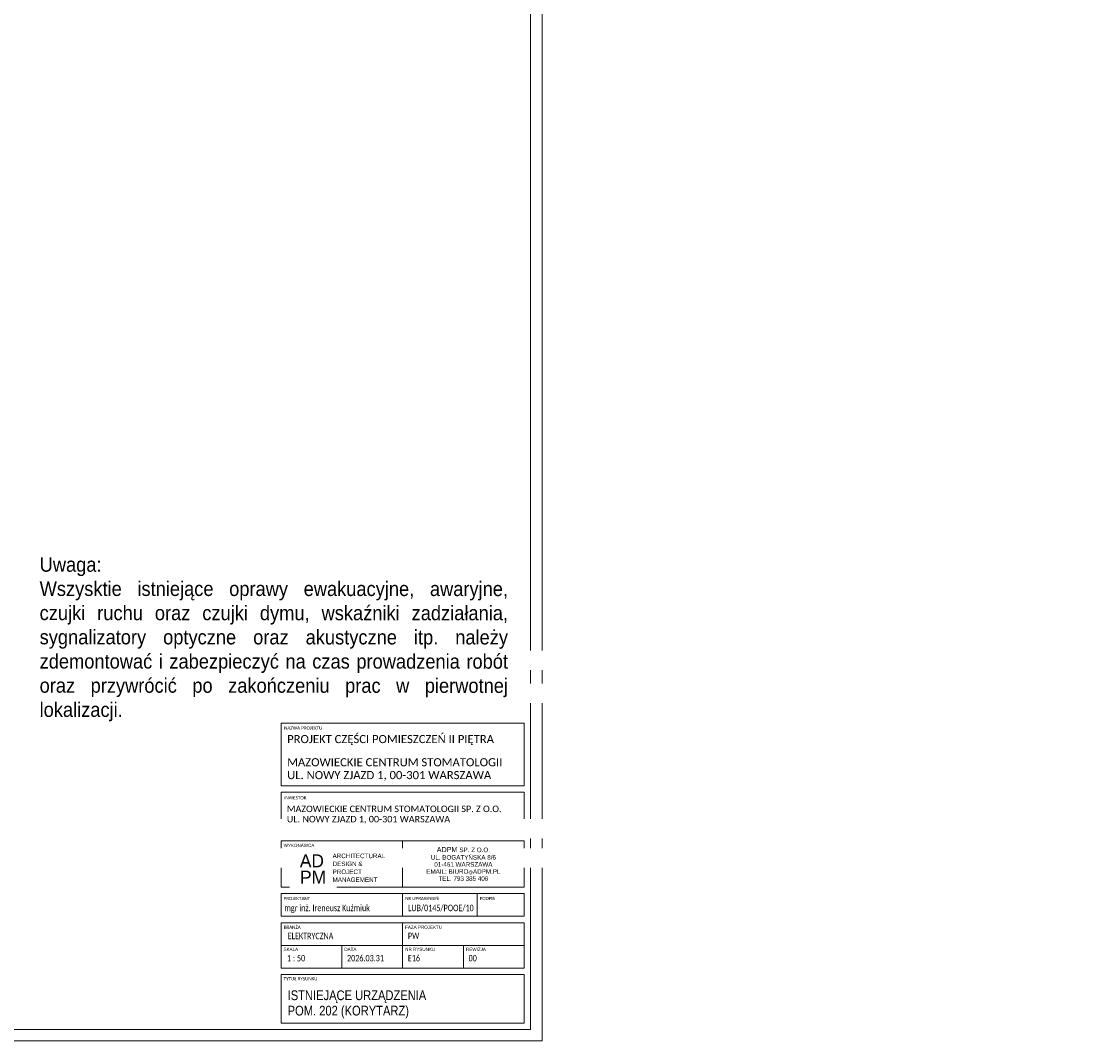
# Model space of a CAD drawing. Header units: centimetres. Extents: x 690840 to 714026, y 27673 to 40762.
# Tile 103 of 162: x 707665 to 709297, y 29777 to 31351. Entities that reach past the tile are written whole.
import ezdxf

# ---------------------------------------------------------------- set-up
doc = ezdxf.new("R2010")
doc.units = ezdxf.units.CM
doc.layers.get('0').update_dxf_attribs({"lineweight": 9})
doc.layers.add('Obrys powierzchni', color=50, linetype='Continuous', lineweight=9, plot=False)
doc.layers.add('Opis', color=102, linetype='Continuous', lineweight=9)
doc.layers.add('S3_ramka', color=7, linetype='Continuous', lineweight=5)
for name, color, linetype, lineweight, true_color in [('S3_ele.CD', 7, 'Continuous', 5, 0xff0f0f), ('S3_ele.SA', 7, 'Continuous', 5, 0xff0f0f), ('S3_ele.SO', 7, 'Continuous', 5, 0xff0f0f), ('S3_ele.WZ', 7, 'Continuous', 5, 0xff0f0f)]:
    doc.layers.add(name, color=color, linetype=linetype, lineweight=lineweight, true_color=true_color)
doc.styles.add('Arial Narrow_4', font='ARIALN.TTF', dxfattribs={"height": 0.2})
doc.styles.add('Arial Narrow_5', font='ARIALN.TTF', dxfattribs={"height": 0.3})
doc.styles.add('Arial Narrow_7', font='ARIALN.TTF', dxfattribs={"height": 0.25})
doc.styles.add('Arial_4', font='arial.ttf', dxfattribs={"height": 0.1})
doc.styles.add('Arial_5', font='arial.ttf', dxfattribs={"height": 0.15})
doc.styles.add('ARIELCE', font='arial.ttf', dxfattribs={"width": 0.9})

# ---------------------------------------------------------------- blocks, each defined once
blk = doc.blocks.new('zw$7FBA')
at = {"lineweight": 0, "ltscale": 1.6}
blk.add_line((-197.5, 291.4), (-197.5, 219.8), dxfattribs=at)
at = {"layer": 'S3_ramka'}
for p, q in [((-385, 376.4), (-385, 473.1)), ((-385, 473.1), (-10, 473.1)), ((-10, 376.4), (-10, 473.1)), ((-385, 376.4), (-10, 376.4)), ((-385, 301.4), (-385, 366.4)), ((-385, 366.4), (-10, 366.4)), ((-10, 301.4), (-10, 366.4)), ((-385, 301.4), (-10, 301.4)), ((-385, 291.4), (-10, 291.4)), ((-385, 219.8), (-385, 291.4)), ((-10, 219.8), (-10, 291.4)), ((-385, 219.8), (-10, 219.8)), ((-385, 174.8), (-385, 209.8)), ((-385, 209.8), (-10, 209.8)), ((-197.5, 174.8), (-197.5, 209.8)), ((-82.5, 174.8), (-82.5, 209.8)), ((-10, 174.8), (-10, 209.8)), ((-10, 174.8), (-385, 174.8)), ((-385, 164.8), (-385, 94.8)), ((-385, 164.8), (-10, 164.8)), ((-197.5, 164.8), (-197.5, 94.8)), ((-10, 164.8), (-10, 94.8)), ((-385, 129.8), (-10, 129.8)), ((-385, 94.8), (-10, 94.8)), ((-385, 84.8), (-385, 10)), ((-385, 84.8), (-10, 84.8)), ((-10, 84.8), (-10, 10)), ((-385, 10), (-10, 10))]:
    blk.add_line(p, q, dxfattribs=at)
for s, insert, char_height, width, attachment_point, line_spacing_factor, style in [('{\\A1;\\fCalibri Light|b0|i0|c238|p34;\\C7;MAZOWIECKIE CENTRUM STOMATOLOGII\\PUL. NOWY ZJAZD 1, 00-301 WARSZAWA}', (-375.7, 418.8), 12.5, 331.75, 1, 0.949189, 'Arial Narrow_7'), ('\\pxqc,t7.937503,15.874997,23.8125,31.750003,39.687497,47.625,55.562504,63.499997,71.4375,79.375003,87.312497,95.25,103.187503,111.124997,119.0625,127.000003,134.937497,142.875,150.812503,158.749997,166.6875,174.625003,182.562497,190.5,198.437503,206.374997,214.3125,222.250004,230.187497,238.125,246.062503,253.999997;{\\fTw Cen MT|b0|i0|c238|p34;ADPM \\H0.875x;SP. Z O.O.\\PUL. BOGATYŃSKA 8/6 \\P01-461 WARSZAWA\\PEMAIL: BIURO\\H0.714286x;@\\H1.4x;ADPM.PL\\PTEL. 793 385 406}', (-103.8, 255.6), 8, 187.5, 5, 0.936439, 'Arial_5'), ('\\pxsm1.05,qc;{\\fTw Cen MT|b0|i0|c238|p34;AD}', (-337.5, 260.4), 20, 52.507, 5, 0.936439, 'Arial_5')]:
    blk.add_mtext(s, dxfattribs=dict(at, insert=insert, char_height=char_height, width=width, attachment_point=attachment_point, line_spacing_factor=line_spacing_factor, style=style))
at = {"layer": 'S3_ramka', "char_height": 5, "attachment_point": 1, "style": 'Arial_4', "bg_fill": 3, "box_fill_scale": 1.25, "bg_fill_color": 256, "bg_fill_true_color": 13158600, "bg_fill_transparency": 0}
for s, insert, width, line_spacing_factor in [('\\pxt12.7,25.4,38.1,50.8,63.5,76.2,88.9,101.6,114.3,127,139.7,152.4,165.1,177.8,190.5,203.2,215.9,228.6,241.3,254,266.7,279.4,292.1,304.8,317.5,330.2,342.9,355.6,368.3,381,393.7,406.4;{\\fCalibri|b0|i0|c238|p34;NAZWA PROJEKTU}', (-380.4, 467.9), 95.6, 0.936439), ('\\pxt12.7,25.4,38.1,50.8,63.5,76.2,88.9,101.6,114.3,127,139.7,152.4,165.1,177.8,190.5,203.2,215.9,228.6,241.3,254,266.7,279.4,292.1,304.8,317.5,330.2,342.9,355.6,368.3,381,393.7,406.4;{\\fCalibri|b0|i0|c238|p34;INWESTOR }', (-380.4, 360.2), 98.25, 0.936439), ('{\\fCalibri|b0|i0|c238|p34;}WYKONAWCA', (-381.1, 286.7), 98.25, 0.936439), ('\\pxt12.7,25.4,38.1,50.8,63.5,76.2,88.9,101.6,114.3,127,139.7,152.4,165.1,177.8,190.5,203.2,215.9,228.6,241.3,254,266.7,279.4,292.1,304.8,317.5,330.2,342.9,355.6,368.3,381,393.7,406.4;{\\fCalibri|b0|i0|c238|p34;PROJEKTANT}', (-381.1, 204.8), 94.25, 0.936439), ('\\pxt12.7,25.4,38.1,50.8,63.5,76.2,88.9,101.6,114.3,127,139.7,152.4,165.1,177.8,190.5,203.2,215.9,228.6,241.3,254,266.7,279.4,292.1,304.8,317.5,330.2,342.9,355.6,368.3,381,393.7,406.4;{\\fCalibri|b0|i0|c238|p34;NR UPRAWNIEŃ}', (-193.6, 204.8), 94.25, 0.936439), ('\\pxt12.7,25.4,38.1,50.8,63.5,76.2,88.9,101.6,114.3,127,139.7,152.4,165.1,177.8,190.5,203.2,215.9,228.6,241.3,254,266.7,279.4,292.1,304.8,317.5,330.2,342.9,355.6,368.3,381,393.7,406.4;{\\fCalibri|b0|i0|c238|p34;PODPIS}', (-78.6, 204.8), 55.45, 0.936439), ('\\pxt1.25,2.5,3.75,5,6.25,7.5,8.75,10,11.25,12.5,13.75,15,16.25,17.5,18.75,20,21.25,22.5,23.75,25,26.25,27.5,28.75,30,31.25,32.5,33.75,35,36.25,37.5,38.75,40;{\\fCalibri|b0|i0|c238|p34;BRANŻA}', (-381, 160.4), 94.25, 0.949189), ('\\pxt1.25,2.5,3.75,5,6.25,7.5,8.75,10,11.25,12.5,13.75,15,16.25,17.5,18.75,20,21.25,22.5,23.75,25,26.25,27.5,28.75,30,31.25,32.5,33.75,35,36.25,37.5,38.75,40;{FAZA PROJEKTU}', (-193.7, 160.4), 94.25, 0.949189), ('\\pxt1.25,2.5,3.75,5,6.25,7.5,8.75,10,11.25,12.5,13.75,15,16.25,17.5,18.75,20,21.25,22.5,23.75,25,26.25,27.5,28.75,30,31.25,32.5,33.75,35,36.25,37.5,38.75,40;{SKALA}', (-381.3, 126.3), 94.25, 0.949189), ('\\pxt1.25,2.5,3.75,5,6.25,7.5,8.75,10,11.25,12.5,13.75,15,16.25,17.5,18.75,20,21.25,22.5,23.75,25,26.25,27.5,28.75,30,31.25,32.5,33.75,35,36.25,37.5,38.75,40;NR RYSUNKU', (-193.5, 126.3), 94.25, 0.949189), ('\\pxt1.25,2.5,3.75,5,6.25,7.5,8.75,10,11.25,12.5,13.75,15,16.25,17.5,18.75,20,21.25,22.5,23.75,25,26.25,27.5,28.75,30,31.25,32.5,33.75,35,36.25,37.5,38.75,40;{\\fCalibri|b0|i0|c238|p34;TYTUŁ RYSUNKU }', (-381.1, 80.9), 94.25, 0.949189)]:
    blk.add_mtext(s, dxfattribs=dict(at, insert=insert, width=width, line_spacing_factor=line_spacing_factor))
at = {"layer": 'S3_ramka', "insert": (-335.7, 235.2), "char_height": 20, "width": 52.507, "attachment_point": 5, "line_spacing_factor": 0.936439, "style": 'Arial_5', "bg_fill": 2}
blk.add_mtext('{\\fTw Cen MT|b0|i0|c238|p34;PM}', dxfattribs=at)
at = {"lineweight": 0, "ltscale": 1.6, "const_width": 0.2}
blk.add_lwpolyline([(-358, 251.1), (-316.7, 251.1)], dxfattribs=at)
at = {"layer": 'S3_ramka'}
for p, q in [((-291.3, 129.8), (-291.3, 94.3)), ((-103.8, 129.8), (-103.8, 94.8))]:
    blk.add_line(p, q, dxfattribs=at)
for s, insert, char_height, width, attachment_point, line_spacing_factor, style in [('\\pxql;{\\fCalibri Light|b0|i0|c238|p34;PROJEKT CZĘŚCI POMIESZCZEŃ II PIĘTRA}', (-375.7, 454.6), 12.5, 352.9, 1, 0.949189, 'Arial Narrow_7'), ('{\\A1;\\fCalibri Light|b0|i0|c238|p34;\\C7;MAZOWIECKIE CENTRUM STOMATOLOGII SP. Z O.O.\\PUL. NOWY ZJAZD 1, 00-301 WARSZAWA}', (-376.1, 345.6), 10, 380.079, 1, 0.949189, 'Arial Narrow_4'), ('\\pxsm1.05,ql;{\\fTw Cen MT|b0|i0|c238|p34;ARCHITECTURAL\\PDESIGN &\\PPROJECT\\PMANAGEMENT}', (-233.6, 249.6), 7, 143.965, 5, 0.936439, 'Arial_5'), ('\\pxql;{\\A1;\\fCalibri Light|b0|i0|c238|p34;\\W0.8;\\C7;\\A0;\\C256;mgr inż. Ireneusz Kuźmiuk}', (-379.9, 192.7), 10, 199.383, 1, 0.949189, 'Arial Narrow_4'), ('\\pxql;{\\A1;\\fCalibri Light|b0|i0|c238|p34;\\W0.8;\\C7;\\A0;LUB/0145/POOE/10}', (-189.3, 192.7), 10, 123.723, 1, 0.949189, 'Arial Narrow_4'), ('\\pxt6.35,12.7,19.05,25.4,31.75,38.1,44.45,50.8,57.15,63.5,69.85,76.2,82.55,88.9,95.25,101.6,107.95,114.3,120.65,127,133.35,139.7,146.05,152.4,158.75,165.1,171.45,177.8,184.15,190.5,196.85,203.2;{\\fCalibri|b0|i0|c238|p34;\\W0.8;ELEKTRYCZNA}', (-374.9, 149.4), 10, 141.9, 1, 0.949189, 'Arial Narrow_4')]:
    blk.add_mtext(s, dxfattribs=dict(at, insert=insert, char_height=char_height, width=width, attachment_point=attachment_point, line_spacing_factor=line_spacing_factor, style=style))
at = {"layer": 'S3_ramka', "char_height": 5, "attachment_point": 1, "line_spacing_factor": 0.949189, "style": 'Arial_4', "bg_fill": 3, "box_fill_scale": 1.25, "bg_fill_color": 256, "bg_fill_true_color": 13158600, "bg_fill_transparency": 0}
for s, insert, width in [('\\pxt1.25,2.5,3.75,5,6.25,7.5,8.75,10,11.25,12.5,13.75,15,16.25,17.5,18.75,20,21.25,22.5,23.75,25,26.25,27.5,28.75,30,31.25,32.5,33.75,35,36.25,37.5,38.75,40;DATA', (-287.5, 126.3), 56.775), ('\\pxt1.25,2.5,3.75,5,6.25,7.5,8.75,10,11.25,12.5,13.75,15,16.25,17.5,18.75,20,21.25,22.5,23.75,25,26.25,27.5,28.75,30,31.25,32.5,33.75,35,36.25,37.5,38.75,40;REWIZJA', (-99.7, 126.3), 64.44)]:
    blk.add_mtext(s, dxfattribs=dict(at, insert=insert, width=width))

msp = doc.modelspace()

# ---------------------------------------------------------------- linework, layer by layer
at = {"layer": 'Obrys powierzchni', "ltscale": 1.6}
for points in [[(706369, 32747.2), (708469, 32747.2), (708469, 29777.2), (706369, 29777.2)], [(706386.5, 32729.7), (708451.5, 32729.7), (708451.5, 29794.7), (706386.5, 29794.7)]]:
    msp.add_lwpolyline(points, close=True, dxfattribs=at)

# ---------------------------------------------------------------- texts
at = {"layer": 'S3_ramka', "lineweight": 0, "insert": (708076.6, 29833.5), "char_height": 15, "width": 343.65, "attachment_point": 4, "line_spacing_factor": 0.949189, "style": 'Arial Narrow_5'}
msp.add_mtext('\\pxt4.23333,8.46667,12.7,16.93333,21.16667,25.4,29.63333,33.86667,38.1,42.33333,46.56667,50.8,55.03333,59.26667,63.5,67.73333,71.96667,76.2,80.43333,84.66667,88.9,93.13333,97.36667,101.6,105.83333,110.06667,114.3,118.53333,122.76667,127,131.23333,135.46667;ISTNIEJĄCE URZĄDZENIA\\PPOM. 202 (KORYTARZ)', dxfattribs=at)

# ---------------------------------------------------------------- next in the draw order: texts
at = {"layer": 'S3_ramka', "lineweight": 0, "char_height": 10, "line_spacing_factor": 0.949189, "style": 'Arial Narrow_4', "bg_fill": 2}
for s, insert, width, attachment_point in [('\\pxt6.35,12.7,19.05,25.4,31.75,38.1,44.45,50.8,57.15,63.5,69.85,76.2,82.55,88.9,95.25,101.6,107.95,114.3,120.65,127,133.35,139.7,146.05,152.4,158.75,165.1,171.45,177.8,184.15,190.5,196.85,203.2;{\\fCalibri|b0|i0|c238|p34;\\W0.8;PW}', (708262.1, 29944.4), 141.9, 1), ('\\pxql,t6.35,12.7,19.05,25.4,31.75,38.1,44.45,50.8,57.15,63.5,69.85,76.2,82.55,88.9,95.25,101.6,107.95,114.3,120.65,127,133.35,139.7,146.05,152.4,158.75,165.1,171.45,177.8,184.15,190.5,196.85,203.2;{\\fCalibri|b0|i0|c238|p34;\\W0.8; 1 : 50}', (708118.1, 29909.9), 90.65, 2)]:
    msp.add_mtext(s, dxfattribs=dict(at, insert=insert, width=width, attachment_point=attachment_point))

# ---------------------------------------------------------------- next in the draw order: texts
at = {"layer": 'S3_ramka', "lineweight": 0, "insert": (708213.6, 29909.9), "char_height": 10, "width": 90.65, "attachment_point": 2, "line_spacing_factor": 0.949189, "style": 'Arial Narrow_4'}
msp.add_mtext('\\pxql,t6.35,12.7,19.05,25.4,31.75,38.1,44.45,50.8,57.15,63.5,69.85,76.2,82.55,88.9,95.25,101.6,107.95,114.3,120.65,127,133.35,139.7,146.05,152.4,158.75,165.1,171.45,177.8,184.15,190.5,196.85,203.2;{\\fCalibri|b0|i0|c238|p34;\\W0.8;2026.03.31}', dxfattribs=at)

# ---------------------------------------------------------------- next in the draw order: block references
at = {"lineweight": 0, "ltscale": 1.6}
msp.add_blockref('zw$7FBA', (708451.5, 29794.7), dxfattribs=at)

# ---------------------------------------------------------------- next in the draw order: texts
at = {"layer": 'Opis', "color": 7, "insert": (707694, 30523.7), "char_height": 22.4, "width": 720.424, "attachment_point": 1, "rotation": 359.981, "style": 'ARIELCE'}
msp.add_mtext('{\\fArial|b0|i0|c238|p34;Uwaga:\\P\\pxqj;Wszysktie istniejące oprawy ewakuacyjne, awaryjne, czujki ruchu oraz czujki dymu, wskaźniki zadziałania, sygnalizatory optyczne oraz akustyczne itp. należy zdemontować i zabezpieczyć na czas prowadzenia robót oraz przywrócić po zakończeniu prac w pierwotnej lokalizacji.}', dxfattribs=at)
at = {"layer": 'S3_ele.SA', "insert": (707251.4, 30067.4), "char_height": 15, "width": 2038.258, "attachment_point": 1, "rotation": 359.981, "style": 'ARIELCE', "bg_fill": 2}
msp.add_mtext('{\\fArial|b0|i0|c238|p34;SA}', dxfattribs=at)
at = {"layer": 'S3_ele.SO', "insert": (707249, 30112.5), "char_height": 15, "width": 2038.258, "attachment_point": 1, "rotation": 359.981, "style": 'ARIELCE', "bg_fill": 2}
msp.add_mtext('{\\fArial|b0|i0|c238|p34;SO}', dxfattribs=at)
at = {"layer": 'S3_ramka', "lineweight": 0, "char_height": 10, "width": 90.65, "attachment_point": 2, "line_spacing_factor": 0.949189, "style": 'Arial Narrow_4'}
for s, insert in [('\\pxql,t6.35,12.7,19.05,25.4,31.75,38.1,44.45,50.8,57.15,63.5,69.85,76.2,82.55,88.9,95.25,101.6,107.95,114.3,120.65,127,133.35,139.7,146.05,152.4,158.75,165.1,171.45,177.8,184.15,190.5,196.85,203.2;{\\fCalibri|b0|i0|c238|p34;\\W0.8;E16}', (708307.4, 29909.9)), ('\\pxql,t6.35,12.7,19.05,25.4,31.75,38.1,44.45,50.8,57.15,63.5,69.85,76.2,82.55,88.9,95.25,101.6,107.95,114.3,120.65,127,133.35,139.7,146.05,152.4,158.75,165.1,171.45,177.8,184.15,190.5,196.85,203.2;{\\fCalibri|b0|i0|c238|p34;\\W0.8;00}', (708401.1, 29909.9))]:
    msp.add_mtext(s, dxfattribs=dict(at, insert=insert))

# ---------------------------------------------------------------- next in the draw order: texts
at = {"layer": 'S3_ele.CD', "insert": (707178.2, 30372.6), "char_height": 15, "width": 2038.258, "attachment_point": 1, "rotation": 359.981, "style": 'ARIELCE', "bg_fill": 2}
msp.add_mtext('{\\fArial|b0|i0|c238|p34;CD}', dxfattribs=at)
at = {"layer": 'S3_ele.WZ', "insert": (707208.9, 30321.5), "char_height": 15, "width": 2038.258, "attachment_point": 1, "rotation": 359.981, "style": 'ARIELCE', "bg_fill": 2}
msp.add_mtext('{\\fArial|b0|i0|c238|p34;WZ}', dxfattribs=at)

doc.saveas('drawing.dxf')
